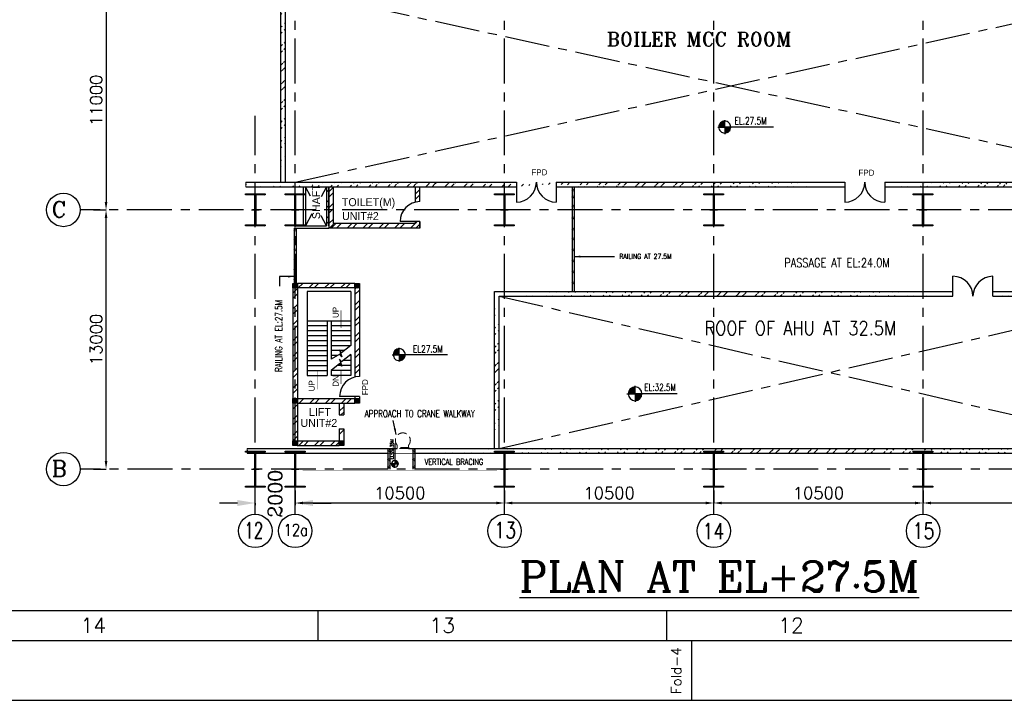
# Model space of a CAD drawing. Header units: inches. Extents: x 0 to 1544102, y -303681 to 23144100.
# Tile 2 of 49: x 53534 to 102926, y -287698 to -253560. Entities that reach past the tile are written whole.
import ezdxf
from ezdxf.enums import TextEntityAlignment as Align

# ---------------------------------------------------------------- set-up
doc = ezdxf.new("R2010")
doc.units = ezdxf.units.IN
doc.header["$LTSCALE"] = 1800
doc.header["$MEASUREMENT"] = 0
doc.linetypes.add('CENTER', pattern=[2, 1.25, -0.25, 0.25, -0.25])
doc.linetypes.add('HIDDEN', pattern=[0.375, 0.25, -0.125])
doc.layers.get('0').update_dxf_attribs({"color": 253, "lineweight": 9})
for name, color, linetype in [('1', 7, 'Continuous'), ('BRACING', 1, 'HIDDEN'), ('CEN', 2, 'CENTER'), ('COL', 1, 'Continuous'), ('DIM', 4, 'Continuous'), ('FORMAT', 9, 'Continuous'), ('GRID', 251, 'CENTER'), ('STAIR', 2, 'Continuous'), ('STEEL', 231, 'Continuous'), ('TEXT', 3, 'Continuous'), ('WALL', 6, 'Continuous')]:
    doc.layers.add(name, color=color, linetype=linetype)
doc.layers.add('EQUIP', color=8, linetype='HIDDEN', lineweight=9)
doc.styles.add('COMPLEX', font='complex')
doc.styles.add('HTX11', font='O8111901')
doc.styles.add('ROMANC', font='ROMANC.SHX')
doc.styles.add('ROMANS', font='romans.shx')
doc.styles.add('ROMANT', font='romant')
doc.styles.get("Standard").update_dxf_attribs({"font": 'arial.ttf'})
doc.dimstyles.new('K2', dxfattribs={"dimtxt": 600, "dimasz": 400, "dimexe": 200, "dimexo": 200, "dimgap": 200, "dimtad": 1, "dimdec": 0, "dimzin": 0, "dimdsep": 46, "dimtxsty": 'ROMANC', "dimcen": 0.09, "dimclrd": 256, "dimclrt": 4, "dimadec": 0, "dimazin": 0, "dimtfac": 1, "dimtdec": 0, "dimtofl": 0, "dimtmove": 1, "dimatfit": 3, "dimfxl": 0.18, "dimtolj": 1, "dimtzin": 0, "dimarcsym": 0})
doc.dimstyles.new('USER175', dxfattribs={"dimscale": 175, "dimtxt": 2, "dimasz": 1.75, "dimexe": 0, "dimexo": 0, "dimgap": 0.5, "dimtad": 1, "dimdec": 0, "dimzin": 0, "dimdsep": 46, "dimtxsty": 'ROMANS', "dimcen": 0, "dimclrd": 4, "dimclre": 4, "dimclrt": 4, "dimadec": 0, "dimazin": 0, "dimtfac": 0.09, "dimtdec": 0, "dimtix": 1, "dimtofl": 0, "dimtmove": 0, "dimatfit": 3, "dimfxl": 1, "dimtolj": 1, "dimtzin": 0, "dimarcsym": 0})
pattern_1 = [(45, (-320647.8, -240291.9), (-477.2971, 477.2971), []), (45, (-320329.6, -240291.9), (-477.2971, 477.2971), [])]
pattern_2 = [(45, (-320647.8, -241291.9), (-477.2971, 477.2971), []), (45, (-320329.6, -241291.9), (-477.2971, 477.2971), [])]
pattern_3 = [(45, (-325069.66, -362048.9), (-397.7476, 397.7476), []), (45, (-324804.5, -362048.9), (-397.7476, 397.7476), [])]

# ---------------------------------------------------------------- blocks, each defined once
blk = doc.blocks.new('SHEET_A0')
at = {"layer": 'FORMAT'}
for p, q in [((24, 18), (1076, 18)), ((274, 12), (274, 18)), ((344, 12), (344, 18)), ((12, 12), (1177, 12)), ((349, 0), (349, 12))]:
    blk.add_line(p, q, dxfattribs=at)
blk.add_lwpolyline([(1189, 841), (0, 841), (0, 0), (1189, 0)], close=True, dxfattribs=at)
at = {"layer": 'FORMAT', "style": 'ROMANS'}
for s, p in [('14', (226.34, 13.53)), ('13', (296.34, 13.53)), ('12', (366.34, 13.53))]:
    blk.add_text(s, height=3, dxfattribs=at).set_placement(p)
blk.add_text('Fold-4', height=2, rotation=90, dxfattribs=at).set_placement((346.89, 1.23))
at = {"layer": 'FORMAT', "color": 3, "flags": 13}
for tag, height, rotation, style, p in [('DRGNO', 3.5, 180, 'ROMANT', (99.42, 824.44)), ('FILE_PATH', 2, 90, 'ROMANS', (18.35, 51.64))]:
    blk.add_attdef(tag, text='', height=height, rotation=rotation, dxfattribs=dict(at, style=style)).set_placement(p, align=Align.MIDDLE_LEFT)
for tag, height, style, p in [('DRN', 2, 'ROMANS', (1122.62, 62.51)), ('DESIGN', 2, 'ROMANS', (1122.62, 58.59)), ('CHD', 2, 'ROMANS', (1122.62, 54.43)), ('APPD', 2, 'ROMANS', (1122.62, 50.27)), ('SCALE', 2, 'ROMANS', (1088.44, 28.38)), ('DRGNO', 3.5, 'ROMANT', (1105.05, 23))]:
    blk.add_attdef(tag, text='', height=height, dxfattribs=dict(at, style=style)).set_placement(p, align=Align.MIDDLE_LEFT)
at = {"layer": 'FORMAT', "color": 3, "style": 'ROMANS', "width": 0.8, "flags": 13}
for p in [(1162.9, 62.51), (1162.9, 58.35), (1162.9, 54.19), (1162.9, 50.16)]:
    blk.add_attdef('DATE', text='', height=2, dxfattribs=at).set_placement(p, align=Align.MIDDLE_LEFT)
at = {"layer": 'FORMAT', "color": 3, "style": 'ROMANS', "flags": 13}
for tag, p in [('1', (1119.96, 13.98)), ('REV', (1156.97, 13.98))]:
    blk.add_attdef(tag, p, '', height=2, dxfattribs=at)
blk = doc.blocks.new('*D395')
at = {"layer": 'DIM', "color": 0, "lineweight": -2, "transparency": 16777216}
for p, q in [((98852, -277170), (98852, -277802)), ((110852, -277320), (110852, -277802))]:
    blk.add_line(p, q, dxfattribs=at)
at = {"layer": 'DIM', "lineweight": -2, "transparency": 16777216}
blk.add_line((110452, -277802), (99252, -277802), dxfattribs=at)
at = {"layer": 'DIM', "transparency": 16777216}
for points in [[(99252, -277735), (99252, -277868), (98852, -277802)], [(110452, -277735), (110452, -277868), (110852, -277802)]]:
    blk.add_solid(points, dxfattribs=at)
at = {"layer": 'DIM', "color": 4, "transparency": 16777216, "insert": (104852, -277302), "char_height": 600, "attachment_point": 5, "style": 'ROMANC'}
blk.add_mtext('\\A1;12000', dxfattribs=at)
blk = doc.blocks.new('*D396')
at = {"layer": 'DIM', "lineweight": -2, "transparency": 16777216}
for p, q in [((64452, -277802), (63552, -277802)), ((68252, -277802), (69152, -277802))]:
    blk.add_line(p, q, dxfattribs=at)
at = {"layer": 'DIM', "color": 0, "lineweight": -2, "transparency": 16777216}
for p, q in [((65352, -277802), (65352, -277902)), ((67352, -277801), (67352, -277902))]:
    blk.add_line(p, q, dxfattribs=at)
at = {"layer": 'DIM', "transparency": 16777216}
for points in [[(64452, -277652), (64452, -277952), (65352, -277802)], [(68252, -277652), (68252, -277952), (67352, -277802)]]:
    blk.add_solid(points, dxfattribs=at)
at = {"layer": 'DIM', "color": 4, "transparency": 16777216, "insert": (66352, -277339), "char_height": 700, "attachment_point": 5, "rotation": 90, "style": 'COMPLEX'}
blk.add_mtext('\\A1;2000', dxfattribs=at)
blk = doc.blocks.new('*D397')
at = {"layer": 'DIM', "color": 0, "lineweight": -2, "transparency": 16777216}
for p, q in [((77852, -277170), (77852, -277802)), ((88352, -277320), (88352, -277802))]:
    blk.add_line(p, q, dxfattribs=at)
at = {"layer": 'DIM', "lineweight": -2, "transparency": 16777216}
blk.add_line((87952, -277802), (78252, -277802), dxfattribs=at)
at = {"layer": 'DIM', "transparency": 16777216}
for points in [[(78252, -277735), (78252, -277868), (77852, -277802)], [(87952, -277735), (87952, -277868), (88352, -277802)]]:
    blk.add_solid(points, dxfattribs=at)
at = {"layer": 'DIM', "color": 4, "transparency": 16777216, "insert": (83102, -277302), "char_height": 600, "attachment_point": 5, "style": 'ROMANC'}
blk.add_mtext('\\A1;10500', dxfattribs=at)
blk = doc.blocks.new('*D398')
at = {"layer": 'DIM', "color": 0, "lineweight": -2, "transparency": 16777216}
for p, q in [((88352, -277170), (88352, -277802)), ((98852, -277320), (98852, -277802))]:
    blk.add_line(p, q, dxfattribs=at)
at = {"layer": 'DIM', "lineweight": -2, "transparency": 16777216}
blk.add_line((98452, -277802), (88752, -277802), dxfattribs=at)
at = {"layer": 'DIM', "transparency": 16777216}
for points in [[(88752, -277735), (88752, -277868), (88352, -277802)], [(98452, -277735), (98452, -277868), (98852, -277802)]]:
    blk.add_solid(points, dxfattribs=at)
at = {"layer": 'DIM', "color": 4, "transparency": 16777216, "insert": (93602, -277302), "char_height": 600, "attachment_point": 5, "style": 'ROMANC'}
blk.add_mtext('\\A1;10500', dxfattribs=at)
blk = doc.blocks.new('*D399')
at = {"layer": 'DIM', "color": 0, "lineweight": -2, "transparency": 16777216}
for p, q in [((67352, -277170), (67352, -277802)), ((77852, -277320), (77852, -277802))]:
    blk.add_line(p, q, dxfattribs=at)
at = {"layer": 'DIM', "lineweight": -2, "transparency": 16777216}
blk.add_line((77452, -277802), (67752, -277802), dxfattribs=at)
at = {"layer": 'DIM', "transparency": 16777216}
for points in [[(67752, -277735), (67752, -277868), (67352, -277802)], [(77452, -277735), (77452, -277868), (77852, -277802)]]:
    blk.add_solid(points, dxfattribs=at)
at = {"layer": 'DIM', "color": 4, "transparency": 16777216, "insert": (72602, -277302), "char_height": 600, "attachment_point": 5, "style": 'ROMANC'}
blk.add_mtext('\\A1;10500', dxfattribs=at)
blk = doc.blocks.new('C-ROW COLUMN')
at = {"layer": 'COL'}
h = blk.add_hatch(dxfattribs=at)
h.set_pattern_fill('ANSI31', color=256, scale=200, style=0)
h.set_pattern_definition([(45, (-1315.907, -6.545), (-17.6776695, 17.6776695), [])])
h.paths.add_polyline_path([(77950, 120865), (76960, 120865), (76960, 120820), (77950, 120820)])
h.paths.add_polyline_path([(77478, 120820), (77433, 120820), (77433, 119310), (77478, 119310)])
h.paths.add_polyline_path([(77950, 119310), (76960, 119310), (76960, 119265), (77950, 119265)])
at = {"layer": 'CEN'}
for p, q in [((77455, 119265), (77455, 120865)), ((77264, 120065), (77647, 120065))]:
    blk.add_line(p, q, dxfattribs=at)
at = {"layer": 'COL'}
for points in [[(76960, 120865), (77950, 120865), (77950, 120820), (76960, 120820)], [(77433, 120820), (77478, 120820), (77478, 119310), (77433, 119310)], [(76960, 119310), (77950, 119310), (77950, 119265), (76960, 119265)]]:
    blk.add_lwpolyline(points, close=True, dxfattribs=at)
blk = doc.blocks.new('B-ROW COLUMN')
at = {"layer": 'COL'}
h = blk.add_hatch(dxfattribs=at)
h.set_pattern_fill('ANSI31', color=256, scale=200, style=0)
h.set_pattern_definition([(45, (155648.048, 63141.767), (-17.67767, 17.67767), [])])
h.paths.add_polyline_path([(171095, 85178), (172085, 85178), (172085, 85128), (171095, 85128)])
h.paths.add_polyline_path([(171574, 86878), (171606, 86878), (171606, 85178), (171574, 85178)])
h.paths.add_polyline_path([(171095, 86928), (172085, 86928), (172085, 86878), (171095, 86878)])
blk.add_line((171590, 85128), (171590, 86928))
at = {"layer": 'CEN'}
for p, q in [((171590, 85128), (171590, 86928)), ((171399, 86028), (171782, 86028))]:
    blk.add_line(p, q, dxfattribs=at)
at = {"layer": 'COL'}
for points in [[(171095, 86928), (172085, 86928), (172085, 86878), (171095, 86878)], [(171574, 86878), (171606, 86878), (171606, 85178), (171574, 85178)], [(171095, 85178), (172085, 85178), (172085, 85128), (171095, 85128)]]:
    blk.add_lwpolyline(points, close=True, dxfattribs=at)
blk = doc.blocks.new('*X15')
at = {"color": 0}
for p, q in [((36102, 29300), (36330, 29300)), ((36115, 29325), (36330, 29325)), ((36132, 29350), (36330, 29350)), ((36154, 29375), (36330, 29375)), ((36183, 29400), (36330, 29400)), ((36226, 29425), (36330, 29425)), ((36080, 29200), (36330, 29200)), ((36081, 29225), (36330, 29225)), ((36085, 29250), (36330, 29250)), ((36092, 29275), (36330, 29275))]:
    blk.add_line(p, q, dxfattribs=at)
blk = doc.blocks.new('LL')
for p, q in [((-1136, 0), (-711, 0)), ((-711, 0), (-711, 423)), ((1493, 0), (-711, 0)), ((-711, 0), (-711, -418))]:
    blk.add_line(p, q)
for start, end in [(90, 180), (180, 270), (0, 90), (270, 0)]:
    blk.add_arc((-711, 0), 360, start, end)
at = {"xscale": 1.439999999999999, "yscale": 1.439999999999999, "zscale": 1.439999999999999}
blk.add_blockref('*X15', (-53026, -42044), dxfattribs=at)
at = {"xscale": 1.439999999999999, "yscale": 1.439999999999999, "zscale": 1.439999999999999, "rotation": 180}
blk.add_blockref('*X15', (51604, 42044), dxfattribs=at)
at = {"flags": 4}
blk.add_attdef('LEVEL', (-222, 154), '', height=432, dxfattribs=at)
blk = doc.blocks.new('*D403')
at = {"layer": 'DIM', "color": 0, "lineweight": -2, "transparency": 16777216}
for p, q in [((57237, -252101), (57866, -252101)), ((57237, -263101), (57866, -263101))]:
    blk.add_line(p, q, dxfattribs=at)
at = {"layer": 'DIM', "lineweight": -2, "transparency": 16777216}
blk.add_line((57866, -252501), (57866, -262701), dxfattribs=at)
at = {"layer": 'DIM', "transparency": 16777216}
for points in [[(57800, -252501), (57933, -252501), (57866, -252101)], [(57800, -262701), (57933, -262701), (57866, -263101)]]:
    blk.add_solid(points, dxfattribs=at)
at = {"layer": 'DIM', "color": 4, "transparency": 16777216, "insert": (57366, -257601), "char_height": 600, "attachment_point": 5, "rotation": 90, "style": 'ROMANC'}
blk.add_mtext('\\A1;11000', dxfattribs=at)
blk = doc.blocks.new('*D404')
at = {"layer": 'DIM', "color": 0, "lineweight": -2, "transparency": 16777216}
for p, q in [((57237, -263101), (57866, -263101)), ((57237, -276101), (57866, -276101))]:
    blk.add_line(p, q, dxfattribs=at)
at = {"layer": 'DIM', "lineweight": -2, "transparency": 16777216}
blk.add_line((57866, -275701), (57866, -263501), dxfattribs=at)
at = {"layer": 'DIM', "transparency": 16777216}
for points in [[(57800, -263501), (57933, -263501), (57866, -263101)], [(57800, -275701), (57933, -275701), (57866, -276101)]]:
    blk.add_solid(points, dxfattribs=at)
at = {"layer": 'DIM', "color": 4, "transparency": 16777216, "insert": (57366, -269601), "char_height": 600, "attachment_point": 5, "rotation": 90, "style": 'ROMANC'}
blk.add_mtext('\\A1;13000', dxfattribs=at)

msp = doc.modelspace()

# ---------------------------------------------------------------- hatches: boundary and pattern name
h = msp.add_hatch()
h.set_pattern_fill('ANSI32', color=256, scale=1800, style=0)
h.set_pattern_definition(pattern_1)
edge = h.paths.add_edge_path()
edge.add_line((66637.36, -261711.25), (66637.36, -251236.25))
edge.add_line((66867.36, -261711.25), (66867.36, -251466.25))
h = msp.add_hatch()
h.set_pattern_fill('ANSI32', color=256, scale=1800, style=0)
h.set_pattern_definition(pattern_1)
edge = h.paths.add_edge_path()
edge.add_line((80452.36, -261711.25), (94925.97, -261711.25))
edge.add_line((80452.36, -261941.25), (94925.97, -261941.25))
edge.add_line((64883.65, -261711.25), (78452.36, -261711.25))
edge.add_line((64883.65, -261941.25), (78452.36, -261941.25))
h = msp.add_hatch()
h.set_pattern_fill('ANSI32', color=256, scale=1800, style=0)
h.set_pattern_definition(pattern_1)
edge = h.paths.add_edge_path()
edge.add_line((96925.97, -261711.25), (111644.65, -261711.25))
edge.add_line((96925.97, -261941.25), (111644.65, -261941.25))
h = msp.add_hatch()
h.set_pattern_fill('ANSI32', color=256, scale=1800, style=0)
h.set_pattern_definition(pattern_2)
edge = h.paths.add_edge_path()
edge.add_line((77352.36, -267201.25), (100352.36, -267201.25))
edge.add_line((77582.36, -267431.25), (100352.36, -267431.25))
h = msp.add_hatch()
h.set_pattern_fill('ANSI32', color=256, scale=1800, style=0)
h.set_pattern_definition(pattern_2)
edge = h.paths.add_edge_path()
edge.add_line((77582.36, -275071.25), (77582.36, -267431.25))
edge.add_line((77352.36, -275071.25), (77352.36, -267201.25))
h = msp.add_hatch()
h.set_pattern_fill('ANSI32', color=256, scale=1800, style=0)
h.set_pattern_definition(pattern_2)
edge = h.paths.add_edge_path()
edge.add_line((102352.36, -267201.25), (110967.36, -267201.25))
edge.add_line((102352.36, -267431.25), (110737.36, -267431.25))
h = msp.add_hatch()
h.set_pattern_fill('ANSI32', color=256, scale=1800, style=0)
h.set_pattern_definition(pattern_2)
edge = h.paths.add_edge_path()
edge.add_line((73036.38, -275071.25), (111403.45, -275071.25))
edge.add_line((73252.36, -275301.25), (111403.45, -275301.25))
at = {"layer": 'COL'}
h = msp.add_hatch(dxfattribs=at)
h.set_pattern_fill('ANSI31', color=1, scale=250, angle=180, style=0)
h.set_pattern_definition([(225, (63887.363, -272136.247), (22.09709, -22.09709), [])])
h.paths.add_polyline_path([(67467.36, -267016.25), (67467.36, -266786.25), (67237.36, -266786.25), (67237.36, -267016.25)])
h = msp.add_hatch(dxfattribs=at)
h.set_pattern_fill('ANSI31', color=1, scale=250, angle=180, style=0)
h.set_pattern_definition([(225, (63887.363, -272136.247), (22.09709, -22.09709), [])])
h.paths.add_polyline_path([(67467.36, -267016.25), (67467.36, -266786.25), (67237.36, -266786.25), (67237.36, -267016.25)])
h = msp.add_hatch(dxfattribs=at)
h.set_pattern_fill('ANSI31', color=1, scale=250, angle=180, style=0)
h.set_pattern_definition([(225, (67002.363, -272136.247), (22.09709, -22.09709), [])])
h.paths.add_polyline_path([(70582.36, -267016.25), (70582.36, -266786.25), (70352.36, -266786.25), (70352.36, -267016.25)])
h = msp.add_hatch(dxfattribs=at)
h.set_pattern_fill('ANSI31', color=1, scale=250, angle=180, style=0)
h.set_pattern_definition([(225, (67002.363, -272136.247), (22.09709, -22.09709), [])])
h.paths.add_polyline_path([(70582.36, -267016.25), (70582.36, -266786.25), (70352.36, -266786.25), (70352.36, -267016.25)])
h = msp.add_hatch(dxfattribs=at)
h.set_pattern_fill('ANSI31', color=1, scale=250, angle=180, style=0)
h.set_pattern_definition([(225, (63887.363, -277906.247), (22.09709, -22.09709), [])])
h.paths.add_polyline_path([(67467.36, -272786.25), (67467.36, -272556.25), (67237.36, -272556.25), (67237.36, -272786.25)])
h = msp.add_hatch(dxfattribs=at)
h.set_pattern_fill('ANSI31', color=1, scale=250, angle=180, style=0)
h.set_pattern_definition([(225, (67002.363, -277906.247), (22.09709, -22.09709), [])])
h.paths.add_polyline_path([(70582.36, -272786.25), (70582.36, -272556.25), (70352.36, -272556.25), (70352.36, -272786.25)])
h = msp.add_hatch(dxfattribs=at)
h.set_pattern_fill('ANSI31', color=1, scale=250, angle=180, style=0)
h.set_pattern_definition([(225, (63887.363, -280036.247), (22.09709, -22.09709), [])])
h.paths.add_polyline_path([(67467.36, -274916.25), (67467.36, -274686.25), (67237.36, -274686.25), (67237.36, -274916.25)])
h = msp.add_hatch(dxfattribs=at)
h.set_pattern_fill('ANSI31', color=1, scale=250, angle=180, style=0)
h.set_pattern_definition([(225, (66217.363, -280036.247), (22.09709, -22.09709), [])])
h.paths.add_polyline_path([(69797.36, -274916.25), (69797.36, -274686.25), (69567.36, -274686.25), (69567.36, -274916.25)])
at = {"layer": 'WALL', "linetype": 'Continuous'}
h = msp.add_hatch(dxfattribs=at)
h.set_pattern_fill('ANSI32', color=9, scale=1500, angle=360, style=0)
h.set_pattern_definition([(45, (-323799.66, -361128.9), (-397.7476, 397.7476), []), (45, (-323534.5, -361128.9), (-397.7476, 397.7476), [])])
h.paths.add_polyline_path([(69042.36, -263101.25), (68927.36, -263101.25), (68927.36, -263901.25), (69042.36, -263901.25)])
h.paths.add_polyline_path([(69042.36, -261941.25), (68927.36, -261941.25), (68927.36, -263101.25), (69042.36, -263101.25)])
h = msp.add_hatch(dxfattribs=at)
h.set_pattern_fill('ANSI32', color=9, scale=1500, angle=360, style=0)
h.set_pattern_definition([(45, (-449114.66, -361128.9), (-397.74756, 397.74756), []), (45, (-448849.5, -361128.9), (-397.74756, 397.74756), [])])
h.paths.add_polyline_path([(69272.36, -261941.25), (69042.36, -261941.25), (69042.36, -263101.25), (69272.36, -263101.25)])
h.paths.add_polyline_path([(69272.36, -263101.25), (69042.36, -263101.25), (69042.36, -264016.25), (69272.36, -264016.25)])
h = msp.add_hatch(dxfattribs=at)
h.set_pattern_fill('ANSI32', color=9, scale=1500, angle=360, style=0)
h.set_pattern_definition([(45, (-404755.4, -306098.74), (-397.74756, 397.74756), []), (45, (-404490.26, -306098.74), (-397.74756, 397.74756), [])])
edge = h.paths.add_edge_path()
edge.add_line((73612.36, -264336.25), (73382.36, -264336.25))
edge.add_line((73382.36, -264336.25), (73382.36, -264363.06))
edge.add_arc((73612.36, -265336.25), 1000, 90, 103.297072, ccw=False)
edge = h.paths.add_edge_path()
edge.add_arc((73612.36, -263686.25), 1000, 90, 103.297072)
edge.add_line((73382.36, -262713.06), (73382.36, -261941.25))
edge.add_line((73382.36, -261941.25), (73612.36, -261941.25))
edge.add_line((73612.36, -261941.25), (73612.36, -262686.25))
h = msp.add_hatch(dxfattribs=at)
h.set_pattern_fill('ANSI32', color=9, scale=1500, angle=360, style=0)
h.set_pattern_definition([(45, (-447799.66, -356978.9), (-397.74756, 397.74756), []), (45, (-447534.5, -356978.9), (-397.74756, 397.74756), [])])
h.paths.add_polyline_path([(69042.36, -263786.25), (69042.36, -264016.25), (73612.36, -264016.25), (73612.36, -263686.25), (73382.36, -263686.25), (73382.36, -263786.25)])
h = msp.add_hatch(dxfattribs=at)
h.set_pattern_fill('ANSI32', color=9, scale=1500, angle=360, style=0)
h.set_pattern_definition([(45, (-448399.66, -362093.9), (-397.74756, 397.74756), []), (45, (-448134.5, -362093.9), (-397.74756, 397.74756), [])])
h.paths.add_polyline_path([(67237.36, -272556.25), (67467.36, -272556.25), (67467.36, -267016.25), (67237.36, -267016.25)])
h = msp.add_hatch(dxfattribs=at)
h.set_pattern_fill('ANSI32', color=9, scale=1500, angle=360, style=0)
h.set_pattern_definition([(45, (-323799.66, -362128.9), (-397.7476, 397.7476), []), (45, (-323534.5, -362128.9), (-397.7476, 397.7476), [])])
h.paths.add_polyline_path([(70352.36, -266786.25), (67467.36, -266786.25), (67467.36, -267016.25), (70352.36, -267016.25)])
h = msp.add_hatch(dxfattribs=at)
h.set_pattern_fill('ANSI32', color=9, scale=1500, angle=360, style=0)
h.set_pattern_definition([(45, (63620.57, -273019.85), (-397.748, 397.748), []), (45, (63885.74, -273019.85), (-397.748, 397.748), [])])
edge = h.paths.add_edge_path()
edge.add_arc((70582.37, -272686.26), 1141.75, 90.000446, 101.621923, ccw=False)
edge.add_line((70582.36, -271544.51), (70582.36, -267016.25))
edge.add_line((70582.36, -267016.25), (70352.36, -267016.25))
edge.add_line((70352.36, -267016.25), (70352.36, -271567.91))
h = msp.add_hatch(dxfattribs=at)
h.set_pattern_fill('ANSI32', color=9, scale=1500, angle=360, style=0)
h.set_pattern_definition([(45, (64105.57, -272789.85), (-397.75, 397.75), []), (45, (64370.74, -272789.85), (-397.75, 397.75), [])])
h.paths.add_polyline_path([(70352.36, -272556.25), (67467.36, -272556.25), (67467.36, -272786.25), (70352.36, -272786.25)])
h = msp.add_hatch(dxfattribs=at)
h.set_pattern_fill('ANSI32', color=9, scale=1500, angle=360, style=0)
h.set_pattern_definition(pattern_3)
h.paths.add_polyline_path([(67467.36, -272786.25), (67237.36, -272786.25), (67237.36, -274786.25), (67467.36, -274786.25)])
h = msp.add_hatch(dxfattribs=at)
h.set_pattern_fill('ANSI32', color=9, scale=1500, angle=360, style=0)
h.set_pattern_definition([(45, (53123.6, -366013.9), (-397.7476, 397.7476), []), (45, (53388.8, -366013.9), (-397.7476, 397.7476), [])])
h.paths.add_polyline_path([(69797.36, -272786.25), (69567.36, -272786.25), (69567.36, -273386.25), (69797.36, -273386.25)])
h = msp.add_hatch(dxfattribs=at)
h.set_pattern_fill('ANSI32', color=9, scale=1500, angle=360, style=0)
h.set_pattern_definition([(45, (53123.6, -365313.9), (-397.7476, 397.7476), []), (45, (53388.8, -365313.9), (-397.7476, 397.7476), [])])
h.paths.add_polyline_path([(69797.36, -274086.25), (69567.36, -274086.25), (69567.36, -274686.25), (69797.36, -274686.25)])
h = msp.add_hatch(dxfattribs=at)
h.set_pattern_fill('ANSI32', color=9, scale=1500, angle=360, style=0)
h.set_pattern_definition(pattern_3)
h.paths.add_polyline_path([(69667.36, -274916.25), (69667.36, -274686.25), (67467.36, -274686.25), (67467.36, -274916.25)])

# ---------------------------------------------------------------- linework, layer by layer
for points in [[(64883.65, -261711.25), (64883.65, -261807.08), (64906.65, -261807.08), (64860.65, -261845.41), (64883.65, -261845.41), (64883.65, -261941.25)], [(64947.59, -275301.25), (64947.59, -275205.41), (64924.59, -275205.41), (64970.59, -275167.08), (64947.59, -275167.08), (64947.59, -275071.25)]]:
    msp.add_lwpolyline(points)
at = {"layer": '1'}
for centre, radius in [((55725.83, -263101.25), 840.34), ((55725.83, -263101.25), 840.34), ((81295.9, -262114.82), 50), ((81295.9, -262452.57), 50), ((81295.9, -262912.18), 50), ((81295.9, -263505.5), 50), ((81295.9, -264062.61), 50), ((81295.9, -264554.85), 50), ((81295.9, -265107.62), 50), ((81295.9, -265659.16), 50), ((81295.9, -266211.93), 50), ((81295.9, -266763.47), 50), ((55725.83, -276101.25), 840.34), ((55725.83, -276101.25), 840.34), ((65352.36, -279201.5), 840.34), ((65352.36, -279201.5), 840.34), ((67352.36, -279201.5), 840.34), ((67352.36, -279201.5), 840.34), ((77852.36, -279201.5), 840.34), ((77852.36, -279201.5), 840.34), ((88352.36, -279201.5), 840.34), ((88352.36, -279201.5), 840.34), ((98852.36, -279201.5), 840.34), ((98852.36, -279201.5), 840.34)]:
    msp.add_circle(centre, radius, dxfattribs=at)
at = {"layer": 'BRACING', "const_width": 25}
for points in [[(67722.36, -275313.75), (77482.36, -275313.75)], [(67722.36, -276188.75), (77482.36, -276188.75)]]:
    msp.add_lwpolyline(points, dxfattribs=at)
at = {"layer": 'CEN'}
for p, q in [((67352.36, -261711.25), (110852.36, -252101.25)), ((67352.36, -252101.25), (111337.36, -261711.25)), ((68125.67, -262418.86), (67867.36, -261941.25)), ((68927.36, -261941.25), (68659.29, -262436.93)), ((68196.44, -263292.77), (67867.36, -263901.25)), ((68927.36, -263901.25), (68651.99, -263392.06)), ((77582.36, -275071.25), (110737.36, -267431.25)), ((77582.36, -267431.25), (110737.36, -275071.25))]:
    msp.add_line(p, q, dxfattribs=at)
at = {"layer": 'COL'}
for points in [[(67237.36, -266786.25), (67467.36, -266786.25), (67467.36, -267016.25), (67237.36, -267016.25)], [(67237.36, -266786.25), (67467.36, -266786.25), (67467.36, -267016.25), (67237.36, -267016.25)], [(70352.36, -266786.25), (70582.36, -266786.25), (70582.36, -267016.25), (70352.36, -267016.25)], [(70352.36, -266786.25), (70582.36, -266786.25), (70582.36, -267016.25), (70352.36, -267016.25)], [(67237.36, -272556.25), (67467.36, -272556.25), (67467.36, -272786.25), (67237.36, -272786.25)], [(70352.36, -272556.25), (70582.36, -272556.25), (70582.36, -272786.25), (70352.36, -272786.25)], [(67237.36, -274686.25), (67467.36, -274686.25), (67467.36, -274916.25), (67237.36, -274916.25)], [(69567.36, -274686.25), (69797.36, -274686.25), (69797.36, -274916.25), (69567.36, -274916.25)]]:
    msp.add_lwpolyline(points, close=True, dxfattribs=at)
at = {"layer": 'EQUIP'}
for p, q in [((73079.45, -275012.37), (72438.66, -275012.37)), ((72473.88, -274908.48), (72473.88, -275071.25)), ((73036.38, -275071.25), (72473.88, -275071.25)), ((73036.38, -275071.25), (73036.38, -274908.48))]:
    msp.add_line(p, q, dxfattribs=at)
msp.add_arc((72755.13, -274660.44), 375, 318.590378, 221.409622, dxfattribs=at)
at = {"layer": 'GRID'}
for p, q in [((77852.36, -278361.16), (77852.36, -215624.93)), ((88352.36, -278361.16), (88352.36, -215624.93)), ((98852.36, -278361.16), (98852.36, -215624.93)), ((67352.36, -278361.16), (67352.36, -247376.9)), ((65352.36, -278361.16), (65352.36, -258376.9)), ((65352.36, -278361.16), (65352.36, -258376.9)), ((111565.65, -263101.25), (56566.18, -263101.25)), ((111595.74, -276101.25), (56566.18, -276101.25))]:
    msp.add_line(p, q, dxfattribs=at)
at = {"layer": 'STAIR', "linetype": 'Continuous'}
for p, q in [((67952.36, -267186.25), (67952.36, -271406.25)), ((70152.36, -267186.25), (67952.36, -267186.25)), ((70152.36, -267186.25), (70152.36, -269906.25)), ((67952.35, -268656.25), (68952.36, -268656.25)), ((68952.36, -268656.25), (68952.36, -271406.25)), ((68952.36, -268656.25), (69152.36, -268656.25)), ((69152.36, -268656.25), (70152.36, -268656.25)), ((69152.36, -268656.25), (69152.36, -270580.4)), ((67952.35, -268906.25), (68952.36, -268906.25)), ((67952.35, -269156.25), (68952.36, -269156.25)), ((69152.36, -268906.25), (70152.36, -268906.25)), ((69152.36, -269156.25), (70152.36, -269156.25)), ((67952.35, -269406.25), (68952.36, -269406.25)), ((67952.35, -269656.25), (68952.36, -269656.25)), ((69152.36, -269406.25), (70152.36, -269406.25)), ((69152.36, -269656.25), (70152.36, -269656.25)), ((67952.35, -269906.25), (68952.36, -269906.25)), ((67952.35, -270156.25), (68952.36, -270156.25)), ((69152.36, -269906.25), (70152.36, -269906.25)), ((69824.22, -270156.25), (69152.36, -270156.25)), ((67952.35, -270406.25), (68952.36, -270406.25)), ((67952.35, -270656.25), (68952.36, -270656.25)), ((69466.17, -270406.25), (69152.36, -270406.25)), ((70152.36, -270656.25), (69774.85, -270656.25)), ((70152.36, -270406.25), (70091.64, -270406.25)), ((70152.36, -270358.33), (70152.36, -271406.25)), ((67952.35, -270906.25), (68952.36, -270906.25)), ((67952.35, -271156.25), (68952.36, -271156.25)), ((70152.36, -271156.25), (69152.36, -271156.25)), ((69152.36, -271156.25), (69152.36, -271406.25)), ((70152.36, -270906.25), (69461.31, -270906.25)), ((67952.35, -271406.25), (68952.36, -271406.25)), ((70152.36, -271406.25), (69152.36, -271406.25))]:
    msp.add_line(p, q, dxfattribs=at)
at = {"layer": 'STAIR', "linetype": 'Continuous', "flags": 128}
for points in [[(69652.36, -269054.26, 0, 150, 0), (69652.36, -268699.57, 25, 25, 0), (69652.36, -268140.93, 25, 25, 0)], [(68452.35, -271182.65, 0, 150, 0), (68452.35, -271537.34, 25, 25, 0), (68452.35, -272095.98, 25, 25, 0)], [(69652.36, -271076.61, 0, 150, 0), (69652.36, -271431.3, 25, 25, 0), (69652.36, -271828.18, 25, 25, 0)]]:
    msp.add_lwpolyline(points, format="xyseb", dxfattribs=at)
for points in [[(70152.36, -269906.25), (69684.59, -270262.62), (69573.9, -270122.36), (69699.61, -270478.38), (69588.93, -270338.12), (69152.36, -270580.4)], [(70152.36, -270358.33), (69684.59, -270727.48), (69573.9, -270587.22), (69699.61, -270943.24), (69588.93, -270802.98), (69152.36, -271156.25)]]:
    msp.add_lwpolyline(points, dxfattribs=at)
at = {"layer": 'STEEL'}
for p, q in [((67302.36, -264016.25), (67302.36, -266786.25)), ((67402.36, -264016.25), (67402.36, -266786.25)), ((72002.36, -275071.25), (72002.36, -276101.25)), ((72102.36, -275071.25), (72102.36, -276101.25)), ((73252.36, -275071.25), (73252.36, -276101.25)), ((73352.36, -275071.25), (73352.36, -276101.25))]:
    msp.add_line(p, q, dxfattribs=at)
for centre in [(67352.36, -264111.2), (67352.36, -264598.69), (67352.36, -265098.69), (67352.36, -265598.69), (67352.36, -266098.69), (67352.36, -266598.69)]:
    msp.add_circle(centre, 50, dxfattribs=at)
at = {"layer": 'STEEL', "linetype": 'Continuous'}
for centre in [(72052.36, -275183.6), (72052.36, -275628.91), (73302.36, -275183.6), (73302.36, -275628.91), (72052.36, -275994.04), (73302.36, -275994.04)]:
    msp.add_circle(centre, 50, dxfattribs=at)
at = {"layer": 'TEXT', "flags": 128}
for points in [[(88901.92, -258645.87, 0.414246), (88601.92, -258945.87)], [(89201.92, -258945.87, 0.414258), (88901.92, -258645.87)], [(88601.92, -258945.87, 0.414221), (88901.92, -259245.87)], [(88901.92, -259245.87, 0.414246), (89201.92, -258945.87)], [(72572.53, -270062.76, 0.414246), (72272.53, -270362.76)], [(72872.53, -270362.76, 0.414258), (72572.53, -270062.76)], [(72272.53, -270362.76, 0.414221), (72572.53, -270662.76)], [(72572.53, -270662.76, 0.414246), (72872.53, -270362.76)]]:
    msp.add_lwpolyline(points, format="xyb", dxfattribs=at)
for points in [[(88643.8, -258792.87), (88901.92, -258792.87)], [(88664.2, -258762.87), (88901.92, -258762.87)], [(88690.6, -258732.87), (88901.92, -258732.87)], [(88725.88, -258702.87), (88901.92, -258702.87)], [(88777.36, -258672.87), (88901.92, -258672.87)], [(88901.92, -258945.87), (88901.92, -258593.55)], [(88548.04, -258945.87), (88901.92, -258945.87)], [(88601.92, -258942.87), (88901.92, -258942.87)], [(88603.72, -258912.87), (88901.92, -258912.87)], [(88608.64, -258882.87), (88901.92, -258882.87)], [(88616.68, -258852.87), (88901.92, -258852.87)], [(88628.32, -258822.87), (88901.92, -258822.87)], [(91347.34, -258945.87), (88901.92, -258945.87)], [(88901.92, -258945.87), (88901.92, -259294.23)], [(89201.92, -258948.75), (88901.92, -258948.75)], [(89200.12, -258978.75), (88901.92, -258978.75)], [(89195.32, -259008.75), (88901.92, -259008.75)], [(89187.16, -259038.75), (88901.92, -259038.75)], [(89175.64, -259068.75), (88901.92, -259068.75)], [(89160.04, -259098.75), (88901.92, -259098.75)], [(89139.76, -259128.75), (88901.92, -259128.75)], [(89113.24, -259158.75), (88901.92, -259158.75)], [(89077.96, -259188.75), (88901.92, -259188.75)], [(89026.48, -259218.75), (88901.92, -259218.75)], [(72361.21, -270149.76), (72572.53, -270149.76)], [(72396.49, -270119.76), (72572.53, -270119.76)], [(72447.97, -270089.76), (72572.53, -270089.76)], [(72572.53, -270362.76), (72572.53, -270010.44)], [(72218.65, -270362.76), (72572.53, -270362.76)], [(72272.53, -270359.76), (72572.53, -270359.76)], [(72274.33, -270329.76), (72572.53, -270329.76)], [(72279.25, -270299.76), (72572.53, -270299.76)], [(72287.29, -270269.76), (72572.53, -270269.76)], [(72298.93, -270239.76), (72572.53, -270239.76)], [(72314.41, -270209.76), (72572.53, -270209.76)], [(72334.81, -270179.76), (72572.53, -270179.76)], [(74996.63, -270362.76), (72572.53, -270362.76)], [(72572.53, -270362.76), (72572.53, -270711.12)], [(72872.53, -270365.64), (72572.53, -270365.64)], [(72870.73, -270395.64), (72572.53, -270395.64)], [(72865.93, -270425.64), (72572.53, -270425.64)], [(72857.77, -270455.64), (72572.53, -270455.64)], [(72846.25, -270485.64), (72572.53, -270485.64)], [(72830.65, -270515.64), (72572.53, -270515.64)], [(72810.37, -270545.64), (72572.53, -270545.64)], [(72783.85, -270575.64), (72572.53, -270575.64)], [(72748.57, -270605.64), (72572.53, -270605.64)], [(72697.09, -270635.64), (72572.53, -270635.64)]]:
    msp.add_lwpolyline(points, dxfattribs=at)
at = {"layer": 'WALL'}
for p, q in [((66637.36, -261711.25), (66637.36, -251236.25)), ((66867.36, -261711.25), (66867.36, -251466.25)), ((64883.65, -261711.25), (78452.36, -261711.25)), ((78452.36, -261711.25), (78452.36, -262711.25)), ((80452.36, -261711.25), (94925.97, -261711.25)), ((80452.36, -261711.25), (80452.36, -262711.25)), ((94925.97, -261711.25), (94925.97, -262711.25)), ((96925.97, -261711.25), (111644.65, -261711.25)), ((96925.97, -261711.25), (96925.97, -262711.25)), ((64883.65, -261941.25), (78452.36, -261941.25)), ((67752.36, -261941.25), (67752.36, -263901.25)), ((67867.36, -261941.25), (67867.36, -263901.25)), ((68927.36, -261941.25), (68927.36, -263901.25)), ((69042.36, -263901.25), (69042.36, -261941.25)), ((69042.36, -261941.25), (69042.36, -264016.25)), ((69272.36, -263786.25), (69272.36, -261941.25)), ((73382.36, -262713.06), (73382.36, -261941.25)), ((73612.36, -262686.25), (73612.36, -261941.25)), ((80452.36, -261941.25), (94925.97, -261941.25)), ((81245.9, -261941.25), (81245.9, -267201.25)), ((81345.9, -261941.25), (81345.9, -267201.25)), ((96925.97, -261941.25), (111644.65, -261941.25)), ((73382.36, -263786.25), (73382.36, -263686.25)), ((73382.36, -263713.06), (73382.36, -263686.25)), ((73382.36, -263686.25), (73382.36, -263786.25)), ((73612.36, -264016.25), (73612.36, -263686.25)), ((73612.36, -263686.25), (73612.36, -264016.25)), ((67302.36, -264016.25), (69042.36, -264016.25)), ((67352.36, -263901.25), (68927.36, -263901.25)), ((73612.36, -264016.25), (69042.36, -264016.25)), ((73382.36, -263786.25), (69272.36, -263786.25)), ((100352.36, -267431.25), (100352.36, -266431.25)), ((102352.36, -267431.25), (102352.36, -266431.25)), ((67237.36, -266786.25), (67237.36, -274686.25)), ((67467.36, -266786.25), (67467.36, -274686.25)), ((70352.36, -266786.25), (67467.36, -266786.25)), ((70352.36, -267016.25), (67467.36, -267016.25)), ((70352.36, -267016.25), (70352.36, -271483.06)), ((70582.36, -267016.25), (70582.36, -271456.25)), ((77352.36, -267201.25), (100352.36, -267201.25)), ((77352.36, -275071.25), (77352.36, -267201.25)), ((102352.36, -267201.25), (110967.36, -267201.25)), ((77582.36, -267431.25), (100352.36, -267431.25)), ((77582.36, -275071.25), (77582.36, -267431.25)), ((102352.36, -267431.25), (110737.36, -267431.25)), ((70352.36, -272456.25), (70352.36, -272556.25)), ((70582.36, -272456.25), (70582.36, -272556.25)), ((69567.36, -272786.25), (69567.36, -273386.25)), ((69797.36, -272786.25), (69797.36, -273386.25)), ((69567.36, -273386.25), (69797.36, -273386.25)), ((69567.36, -274086.25), (69567.36, -274686.25)), ((69567.36, -274086.25), (69797.36, -274086.25)), ((69797.36, -274086.25), (69797.36, -274686.25)), ((64947.59, -275071.25), (72473.88, -275071.25)), ((73036.38, -275071.25), (111403.45, -275071.25)), ((64947.59, -275301.25), (72002.36, -275301.25)), ((73252.36, -275301.25), (111403.45, -275301.25))]:
    msp.add_line(p, q, dxfattribs=at)
at = {"layer": 'WALL', "flags": 128}
for points in [[(73612.36, -263686.25), (72612.36, -263686.25)], [(67467.36, -272556.25), (70352.36, -272556.25)], [(70582.36, -272456.25), (69582.36, -272456.25)], [(67467.36, -272786.25), (70352.36, -272786.25)], [(67467.36, -274686.25), (69567.36, -274686.25)], [(67467.36, -274916.25), (69567.36, -274916.25)]]:
    msp.add_lwpolyline(points, dxfattribs=at)
at = {"layer": 'WALL'}
for centre, start, end in [((78452.36, -261711.25), 270, 0), ((80452.36, -261711.25), 180, 270), ((94925.97, -261711.25), 270, 0), ((96925.97, -261711.25), 180, 270), ((73612.36, -263686.25), 90, 180), ((100352.36, -267431.25), 0, 90), ((102352.36, -267431.25), 90, 180), ((70582.36, -272456.25), 90, 180)]:
    msp.add_arc(centre, 1000, start, end, dxfattribs=at)

# ---------------------------------------------------------------- block references
at = {"color": 161, "linetype": 'ByBlock', "xscale": 250, "yscale": 250, "zscale": 250}
msp.add_blockref('SHEET_A0', (0, -287698.08), dxfattribs=at)
for name, p in [('C-ROW COLUMN', (-12103.08, -383166.4)), ('C-ROW COLUMN', (-10103.08, -383166.4)), ('C-ROW COLUMN', (396.92, -383166.4)), ('C-ROW COLUMN', (10896.92, -383166.4)), ('C-ROW COLUMN', (21396.92, -383166.4)), ('B-ROW COLUMN', (-106237.86, -362128.87)), ('B-ROW COLUMN', (-104237.86, -362128.87)), ('B-ROW COLUMN', (-93737.86, -362128.87)), ('B-ROW COLUMN', (-83237.86, -362128.87)), ('B-ROW COLUMN', (-72737.86, -362128.87))]:
    msp.add_blockref(name, p)
at = {"layer": 'TEXT'}
ref = msp.add_blockref('LL', (85086, -272323.35), dxfattribs=dict(at, xscale=0.96, yscale=0.96, zscale=0.96))
ref.add_attrib('LEVEL', 'EL:32.5M', (84873.14, -272175.34), dxfattribs={"layer": '0', "height": 350, "style": 'ROMANS', "width": 0.75, "flags": 4})
ref = msp.add_blockref('LL', (72354.33, -275511.53), dxfattribs=dict(at, xscale=0.4608, yscale=0.4608, zscale=0.4608, rotation=90))
ref.add_attrib('LEVEL', 'EL:29.35M', (72283.28, -275613.71), dxfattribs={"layer": '0', "height": 168, "rotation": 90, "style": 'ROMANS', "width": 0.75, "flags": 4})

# ---------------------------------------------------------------- texts
at = {"layer": 'TEXT', "color": 3}
for s, height, style, p in [('BOILER MCC ROOM', 700, 'ROMANT', (82981.69, -254890.78)), ('%%UPLAN AT EL+27.5M', 1500, 'ROMANC', (78599.88, -282243.22))]:
    msp.add_text(s, height=height, dxfattribs=dict(at, style=style)).set_placement(p)
at = {"layer": 'TEXT'}
for s, height, style, width, p in [('EL.27.5M', 360, 'ROMANS', 0.75, (89387.23, -258811.71)), ('RAILING AT 27.5M', 250, 'ROMANS', 0.8, (83614.53, -265557.02)), ('EL27.5M', 360, 'ROMANS', 0.75, (73256.2, -270258.79)), ('12', 800, 'ROMANC', 0.7, (64795.83, -279578.04)), ('12a', 600, 'ROMANC', 0.8, (66775.34, -279456.55)), ('13', 800, 'ROMANC', 0.8, (77339.92, -279563.69)), ('14', 800, 'ROMANC', 0.8, (87787.27, -279617.48)), ('15', 800, 'ROMANC', 0.8, (98328.3, -279592.49))]:
    msp.add_text(s, height=height, dxfattribs=dict(at, style=style, width=width)).set_placement(p)
at = {"layer": 'TEXT', "linetype": 'Continuous', "style": 'HTX11'}
for s, height, p in [('FPD', 300, (79201.7, -261364.68)), ('FPD', 300, (95609.76, -261384.15)), ('TOILET(M)', 400, (69696.82, -262912.35)), ('UNIT#2', 400, (69703.14, -263608.92)), ('LIFT', 400, (68043.96, -273435.37)), ('UNIT#2', 400, (67619.21, -273985.37))]:
    msp.add_text(s, height=height, dxfattribs=at).set_placement(p)
for s, height, p in [('SHAFT', 400, (68606.13, -263562.94)), ('UP', 300, (69533.09, -268521.63)), ('DN', 300, (69533.09, -271969.41)), ('FPD', 300, (71010.41, -272396.03)), ('UP', 300, (68333.08, -272201.61))]:
    msp.add_text(s, height=height, rotation=90, dxfattribs=at).set_placement(p)
at = {"layer": 'TEXT', "style": 'ROMANC'}
for s, p in [('C', (55142.47, -263477.31)), ('B', (55142.47, -276477.31))]:
    msp.add_text(s, height=800, dxfattribs=at).set_placement(p)
at = {"layer": 'TEXT', "color": 3, "style": 'ROMANS', "width": 0.75}
msp.add_text('RAILING AT EL:27.5M', height=350, rotation=90, dxfattribs=at).set_placement((66698.31, -271231.92))
msp.add_text('APPROACH TO CRANE WALKWAY', height=350, dxfattribs=at).set_placement((70842.11, -273498.08))
at = {"layer": 'TEXT', "attachment_point": 1}
for s, width, insert, char_height, style in [('{\\W0.8;PASSAGE AT EL:24.0M}', 5943.9858, (91887.83, -265526.44), 450, 'ROMANS'), ('{\\W0.85;ROOF OF AHU AT 32.5M}', 15015.3343, (87884.72, -268684.31), 700, 'ROMANT')]:
    msp.add_mtext_dynamic_manual_height_columns(s, width=width, gutter_width=1, heights=[0], dxfattribs=dict(at, insert=insert, char_height=char_height, style=style))
at = {"layer": 'TEXT', "insert": (73844.23, -275590.14), "char_height": 300, "width": 3291.2064, "attachment_point": 1, "style": 'ROMANS'}
msp.add_mtext('{\\W0.8;VERTICAL BRACING}', dxfattribs=at)

# ---------------------------------------------------------------- dimensions: what is measured, and where the dimension line sits
at = {"layer": 'DIM'}
for base, p1, p2, angle, picture, middle in [((57866.18, -263101.25), (57236.54, -252101.25), (57236.54, -263101.25), 270, '*D403', (57366.18, -257601.25)), ((57866.18, -263101.25), (57236.54, -276101.25), (57236.54, -263101.25), 90, '*D404', (57366.18, -269601.25)), ((67352.36, -277801.53), (77852.36, -277319.86), (67352.36, -277169.91), 180, '*D399', (72602.36, -277301.53)), ((77852.36, -277801.53), (88352.36, -277319.86), (77852.36, -277169.91), 180, '*D397', (83102.36, -277301.53)), ((88352.36, -277801.53), (98852.36, -277319.86), (88352.36, -277169.91), 180, '*D398', (93602.36, -277301.53)), ((98852.36, -277801.53), (110852.36, -277319.86), (98852.36, -277169.91), 180, '*D395', (104852.36, -277301.53))]:
    dim = msp.add_linear_dim(base=base, p1=p1, p2=p2, angle=angle, dimstyle='K2', override={"dimexe": 0, "dimexo": 0}, dxfattribs=at)
    dim.commit()
    dim.dimension.update_dxf_attribs({"geometry": picture, "text_midpoint": middle})
dim = msp.add_linear_dim(base=(65352.36, -277801.53), p1=(67352.36, -277700.98), p2=(65352.36, -277701.95), angle=180, dimstyle='K2', override={"dimtxt": 700, "dimasz": 900, "dimexe": 100, "dimexo": 100, "dimgap": 300, "dimtxsty": 'COMPLEX'}, dxfattribs=at)
dim.commit()
dim.dimension.update_dxf_attribs({"geometry": '*D396', "text_midpoint": (66352.36, -277338.75), "dimtype": 160, "text_rotation": 90})

# ---------------------------------------------------------------- leaders
for points in [[(81345.9, -265442.55), (83373.89, -265442.55)], [(67302.36, -266444.29), (66575.22, -266442.83), (66575.22, -266928.95)]]:
    msp.add_leader(points, dimstyle='USER175', override={"dimgap": 0.5, "dimtad": 0})
msp.add_leader([(72413.32, -274371.05), (72268.86, -273670.85)], dimstyle='USER175', dxfattribs=at)

doc.saveas('drawing.dxf')
